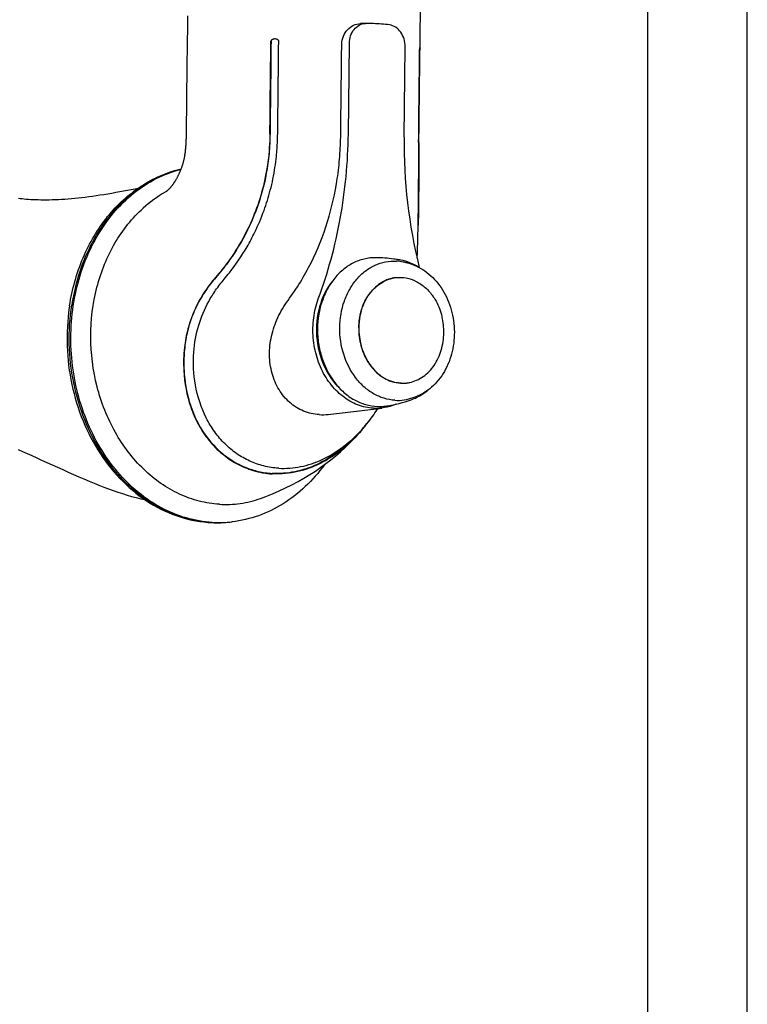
# Model space of a CAD drawing. Extents: x 0 to 420, y 0 to 297.
# Tile 11 of 13: x 383 to 420, y 83 to 132. Entities that reach past the tile are written whole.
import ezdxf

# ---------------------------------------------------------------- set-up
doc = ezdxf.new("R2010")
doc.units = 0
doc.header["$LTSCALE"] = 23.1
for name, color, linetype in [('102345_DXF_FORMAT', 7, 'CONTINUOUS'), ('105-5475-01_DXF_CONTINUOUS', 7, 'CONTINUOUS'), ('105-5481_DXF_CONTINUOUS_LI', 7, 'CONTINUOUS')]:
    doc.layers.add(name, color=color, linetype=linetype)

msp = doc.modelspace()

# ---------------------------------------------------------------- linework, layer by layer
at = {"layer": '102345_DXF_FORMAT', "color": 7, "linetype": 'CONTINUOUS'}
for p, q in [((419.998, -0.002), (419.998, 296.998)), ((414.998, 4.998), (414.998, 291.998))]:
    msp.add_line(p, q, dxfattribs=at)
at = {"layer": '105-5475-01_DXF_CONTINUOUS', "color": 7, "linetype": 'CONTINUOUS'}
for p, q in [((403.526, 130.815), (403.56, 133.756)), ((400.768, 132.023), (400.53, 132.016)), ((400.768, 132.023), (400.783, 132.023)), ((401.179, 132.018), (401.185, 132.018)), ((396.412, 131.039), (396.413, 131.128)), ((399.918, 126.464), (399.971, 131.019)), ((402.724, 126.298), (402.776, 130.853)), ((403.507, 130.621), (403.508, 130.709)), ((391.775, 128.431), (391.765, 127.536)), ((391.765, 127.536), (391.761, 127.194)), ((391.76, 127.061), (391.758, 126.932)), ((391.761, 127.194), (391.76, 127.061)), ((391.758, 126.932), (391.756, 126.619)), ((403.455, 126.026), (403.455, 126.055)), ((403.446, 124.169), (403.446, 124.204)), ((403.446, 124.152), (403.446, 124.169)), ((390.726, 123.545), (390.692, 123.525)), ((390.764, 123.567), (390.726, 123.545)), ((398.908, 112.34), (401.597, 112.658)), ((401.322, 112.509), (401.403, 112.635)), ((400.575, 111.551), (400.576, 111.551)), ((396.412, 109.628), (396.403, 109.628)), ((393.479, 106.89), (393.493, 106.89))]:
    msp.add_line(p, q, dxfattribs=at)
for points in [[(391.821, 132.406), (391.799, 130.464), (391.797, 130.367), (391.79, 129.706)], [(391.79, 129.706), (391.789, 129.615), (391.775, 128.431)], [(391.756, 126.619), (391.755, 126.559), (391.755, 126.499), (391.754, 126.441), (391.753, 126.383), (391.751, 126.326), (391.75, 126.269), (391.748, 126.214), (391.745, 126.159), (391.743, 126.105), (391.74, 126.053), (391.738, 126.001), (391.735, 125.95), (391.732, 125.9), (391.728, 125.851), (391.725, 125.802), (391.721, 125.754), (391.717, 125.706), (391.713, 125.659), (391.708, 125.613), (391.703, 125.567), (391.697, 125.523), (391.691, 125.479), (391.685, 125.436), (391.678, 125.392), (391.671, 125.35), (391.664, 125.308), (391.656, 125.268), (391.649, 125.228), (391.641, 125.19), (391.633, 125.154), (391.625, 125.119), (391.616, 125.085), (391.608, 125.052), (391.599, 125.02), (391.59, 124.988), (391.581, 124.957), (391.572, 124.927), (391.563, 124.897), (391.553, 124.868), (391.544, 124.838), (391.534, 124.809), (391.523, 124.78), (391.513, 124.752), (391.502, 124.723), (391.491, 124.694), (391.48, 124.666), (391.469, 124.637), (391.457, 124.609), (391.446, 124.581), (391.434, 124.553), (391.423, 124.527), (391.412, 124.502), (391.402, 124.478), (391.391, 124.454), (391.381, 124.431), (391.371, 124.41), (391.361, 124.39), (391.352, 124.371), (391.342, 124.352), (391.332, 124.33), (391.32, 124.308), (391.308, 124.285), (391.295, 124.26), (391.28, 124.233), (391.266, 124.207), (391.254, 124.185), (391.242, 124.164), (391.231, 124.144), (391.22, 124.125), (391.209, 124.107), (391.199, 124.089), (391.187, 124.071), (391.176, 124.053), (391.164, 124.034), (391.151, 124.015), (391.138, 123.995), (391.125, 123.976), (391.112, 123.957), (391.099, 123.938), (391.086, 123.919), (391.073, 123.902), (391.061, 123.885), (391.049, 123.868), (391.037, 123.853), (391.025, 123.838), (391.014, 123.824), (391.003, 123.81), (390.992, 123.796), (390.981, 123.783), (390.97, 123.77), (390.959, 123.758), (390.949, 123.746), (390.938, 123.734), (390.928, 123.722), (390.917, 123.711), (390.907, 123.7), (390.897, 123.69), (390.887, 123.679), (390.877, 123.669), (390.867, 123.659), (390.857, 123.65), (390.848, 123.64), (390.839, 123.632), (390.83, 123.623), (390.821, 123.616), (390.813, 123.608), (390.805, 123.601), (390.798, 123.595), (390.791, 123.589), (390.784, 123.583), (390.778, 123.578), (390.773, 123.574)], [(389.305, 123.706), (389.184, 123.685), (388.994, 123.65), (388.803, 123.615), (388.607, 123.579), (388.409, 123.542), (388.21, 123.506), (388.01, 123.47), (387.808, 123.435), (387.609, 123.401), (387.414, 123.37), (387.222, 123.34), (387.033, 123.312), (386.849, 123.287), (386.67, 123.264), (386.493, 123.243), (386.319, 123.224), (386.148, 123.207), (385.979, 123.191), (385.812, 123.178), (385.647, 123.166), (385.485, 123.156), (385.325, 123.148), (385.169, 123.141), (385.015, 123.137), (384.865, 123.133), (384.719, 123.132), (384.577, 123.132), (384.44, 123.133), (384.306, 123.136), (384.177, 123.14), (384.053, 123.145), (383.933, 123.151), (383.818, 123.159), (383.707, 123.167), (383.6, 123.177), (383.499, 123.187), (383.402, 123.198), (383.311, 123.21)], [(390.773, 123.574), (390.768, 123.57), (390.763, 123.566), (390.759, 123.563), (390.756, 123.561), (390.755, 123.56)], [(403.376, 120.204), (403.392, 120.528), (403.398, 120.652)], [(395.5, 108.108), (395.771, 108.207), (396.107, 108.341), (396.436, 108.482), (396.76, 108.632), (397.076, 108.79), (397.385, 108.955), (397.685, 109.127), (397.977, 109.304), (398.259, 109.486), (398.53, 109.673), (398.792, 109.863), (399.044, 110.057), (399.287, 110.254), (399.52, 110.455), (399.747, 110.661), (399.967, 110.872), (400.18, 111.087), (400.386, 111.309), (400.589, 111.539)], [(383.295, 110.574), (383.522, 110.473), (383.753, 110.37), (383.99, 110.263), (384.232, 110.153), (384.482, 110.04)], [(384.482, 110.04), (385.009, 109.801), (385.277, 109.679), (385.547, 109.557), (385.819, 109.435), (386.087, 109.315), (386.351, 109.199), (386.612, 109.086), (386.868, 108.977), (387.119, 108.873), (387.367, 108.773), (387.61, 108.678), (387.849, 108.588), (388.085, 108.504), (388.318, 108.424), (388.549, 108.349), (388.779, 108.279), (389.009, 108.212), (389.24, 108.15), (389.473, 108.092), (389.676, 108.045)]]:
    msp.add_lwpolyline(points, dxfattribs=at)
for centre, radius, start, end in [((400.858, 123.084), 8.939, 87.9461, 90.4832), ((400.854, 123), 9.024, 82.7819, 87.9006), ((396.229, 130.971), 0.274, 73.1096, 74.4387), ((428.693, 125.996), 25.97, 179.3325, 193.952), ((586.885, 124.258), 183.439, 179.44787, 180.01675), ((394.055, 117.749), 6.684, 120.2059, 131.8995), ((396.422, 116.18), 10.66, 171.2214, 171.7151), ((398.604, 114.877), 2.555, 266.6483, 276.8194), ((395.047, 116.593), 7.482, 317.642, 317.8153), ((394.269, 116.927), 8.304, 319.5521, 323.6329), ((393.318, 112.671), 5.788, 267.4377, 271.7314), ((393.401, 112.686), 5.796, 266.6221, 270.7721), ((393.318, 112.648), 5.765, 271.7347, 275.0705), ((393.401, 112.656), 5.767, 270.9081, 274.242), ((393.401, 112.656), 5.766, 274.2436, 276.7414)]:
    msp.add_arc(centre, radius, start, end, dxfattribs=at)
for points, knots in [([(399.587, 130.992), (399.589, 131.125), (399.642, 131.39), (399.858, 131.723), (400.166, 131.95), (400.41, 132.012), (400.53, 132.016)], [0, 0, 0, 0, 0.26221, 0.518301, 0.764762, 1, 1, 1, 1]), ([(399.971, 131.019), (399.972, 131.148), (400.012, 131.4), (400.182, 131.729), (400.444, 131.959), (400.663, 132.02), (400.768, 132.023)], [0, 0, 0, 0, 0.275525, 0.535267, 0.774591, 1, 1, 1, 1]), ([(402.776, 130.853), (402.778, 130.986), (402.741, 131.248), (402.576, 131.596), (402.318, 131.853), (402.097, 131.939), (401.988, 131.952)], [0, 0, 0, 0, 0.271143, 0.53275, 0.775623, 1, 1, 1, 1]), ([(396.302, 131.235), (396.271, 131.244), (396.204, 131.25), (396.125, 131.234), (396.072, 131.208), (396.043, 131.186), (396.025, 131.158), (396.02, 131.137), (396.02, 131.127)], [0, 0, 0, 0, 0.290164, 0.588435, 0.709275, 0.814805, 0.907777, 1, 1, 1, 1]), ([(396.29, 131.238), (396.265, 131.243), (396.212, 131.246), (396.147, 131.235), (396.098, 131.216), (396.064, 131.195), (396.035, 131.166), (396.028, 131.139), (396.028, 131.125)], [0, 0, 0, 0, 0.247973, 0.496195, 0.620985, 0.746447, 0.872818, 1, 1, 1, 1]), ([(396.413, 131.127), (396.413, 131.139), (396.41, 131.163), (396.387, 131.194), (396.352, 131.218), (396.324, 131.229), (396.308, 131.233)], [0, 0, 0, 0, 0.220539, 0.435363, 0.692536, 1, 1, 1, 1]), ([(396.362, 126.473), (396.369, 126.886), (396.376, 127.647), (396.387, 128.758), (396.4, 129.867), (396.408, 130.628), (396.412, 131.039)], [0, 0, 0, 0, 0.270891, 0.500241, 0.729757, 1, 1, 1, 1]), ([(399.535, 126.437), (399.539, 126.817), (399.556, 128.335), (399.574, 129.853), (399.587, 130.992)], [0, 0, 0, 0, 0.249998, 1, 1, 1, 1]), ([(403.455, 126.055), (403.463, 126.816), (403.481, 128.338), (403.499, 129.86), (403.507, 130.621)], [0, 0, 0, 0, 0.500237, 1, 1, 1, 1]), ([(403.471, 126.028), (403.479, 126.804), (403.498, 128.356), (403.516, 129.908), (403.524, 130.684)], [0, 0, 0, 0, 0.5, 1, 1, 1, 1]), ([(403.508, 130.709), (403.508, 130.723), (403.509, 130.748), (403.511, 130.777), (403.514, 130.795), (403.516, 130.805), (403.517, 130.811), (403.519, 130.815), (403.52, 130.815)], [0, 0, 0, 0, 0.392446, 0.687768, 0.808096, 0.90304, 0.970374, 1, 1, 1, 1]), ([(403.52, 130.815), (403.521, 130.815), (403.523, 130.81), (403.524, 130.803), (403.524, 130.789), (403.525, 130.766), (403.525, 130.731), (403.525, 130.701), (403.524, 130.684)], [0, 0, 0, 0, 0.025638, 0.09475, 0.198241, 0.320545, 0.623832, 1, 1, 1, 1]), ([(395.969, 126.471), (395.959, 125.53), (395.727, 123.701), (394.867, 121.549), (393.96, 120.121), (393.456, 119.489), (393.237, 119.236)], [0, 0, 0, 0, 0.357961, 0.69288, 0.872679, 1, 1, 1, 1]), ([(395.977, 126.469), (395.973, 126.138), (395.939, 125.476), (395.76, 124.163), (395.317, 122.562), (394.59, 121.074), (393.865, 119.986), (393.46, 119.478), (393.249, 119.235)], [0, 0, 0, 0, 0.125784, 0.251681, 0.503276, 0.753578, 0.877525, 1, 1, 1, 1]), ([(393.673, 119.156), (393.761, 119.261), (394.18, 119.775), (394.709, 120.554), (395.275, 121.611), (395.678, 122.561), (396.018, 123.656), (396.204, 124.57), (396.294, 125.277), (396.345, 125.842), (396.358, 126.227), (396.362, 126.473)], [0, 0, 0, 0, 0.051728, 0.249944, 0.353934, 0.503889, 0.638158, 0.786013, 0.854997, 0.906959, 1, 1, 1, 1]), ([(396.882, 118.081), (397.321, 118.678), (398.103, 119.95), (398.931, 122.027), (399.334, 123.847), (399.499, 125.324), (399.53, 126.066), (399.535, 126.437)], [0, 0, 0, 0, 0.249659, 0.499947, 0.749972, 0.874987, 1, 1, 1, 1]), ([(398.406, 118.162), (398.893, 119.47), (399.636, 122.211), (399.902, 125.036), (399.918, 126.464)], [0, 0, 0, 0, 0.494368, 1, 1, 1, 1]), ([(403.471, 126.028), (403.468, 125.69), (403.462, 125.07), (403.461, 124.45), (403.46, 124.169)], [0, 0, 0, 0, 0.54685, 1, 1, 1, 1]), ([(385.886, 117.807), (386.014, 118.636), (386.458, 120.236), (387.497, 122.009), (388.57, 123.155), (389.465, 123.852), (390.442, 124.38), (391.139, 124.612), (391.491, 124.695)], [0, 0, 0, 0, 0.267966, 0.523872, 0.647037, 0.767049, 0.884445, 1, 1, 1, 1]), ([(393.06, 106.899), (392.623, 106.925), (391.74, 107.079), (390.479, 107.597), (389.31, 108.385), (387.9, 109.779), (386.573, 112.046), (385.843, 115.17), (386.014, 118.38), (386.919, 120.859), (388.059, 122.498), (389.07, 123.496), (390.217, 124.247), (391.058, 124.568), (391.484, 124.678)], [0, 0, 0, 0, 0.055544, 0.112558, 0.171683, 0.233237, 0.362861, 0.498647, 0.634747, 0.765194, 0.82724, 0.886835, 0.944228, 1, 1, 1, 1]), ([(391.491, 124.694), (391.149, 124.612), (390.472, 124.383), (389.521, 123.862), (388.647, 123.174), (387.592, 122.037), (386.565, 120.27), (386.125, 118.675), (385.997, 117.846)], [0, 0, 0, 0, 0.113575, 0.229475, 0.34861, 0.471561, 0.728858, 1, 1, 1, 1]), ([(403.398, 120.652), (403.413, 121.007), (403.445, 122.174), (403.445, 123.34), (403.446, 124.152)], [0, 0, 0, 0, 0.30474, 1, 1, 1, 1]), ([(403.46, 124.169), (403.46, 124.002), (403.456, 123.232), (403.448, 122.463), (403.432, 121.862)], [0, 0, 0, 0, 0.218334, 1, 1, 1, 1]), ([(393.428, 107.812), (393.086, 107.832), (392.396, 107.941), (391.4, 108.3), (390.458, 108.845), (389.284, 109.813), (388.074, 111.42), (387.167, 113.727), (386.85, 116.239), (387.105, 118.337), (387.618, 119.9), (388.142, 120.971), (388.794, 121.924), (389.316, 122.476), (389.591, 122.723)], [0, 0, 0, 0, 0.054622, 0.110406, 0.167862, 0.227298, 0.352006, 0.483512, 0.618201, 0.751541, 0.816508, 0.879704, 0.940885, 1, 1, 1, 1]), ([(393.237, 119.236), (393.037, 119.004), (392.67, 118.529), (392.178, 117.668), (391.833, 116.72), (391.636, 115.638), (391.598, 114.308), (391.843, 112.983), (392.346, 111.824), (392.877, 111.016), (393.529, 110.347), (394.289, 109.829), (394.99, 109.536), (395.605, 109.392), (395.931, 109.354), (396.094, 109.344)], [0, 0, 0, 0, 0.073094, 0.142557, 0.235726, 0.311943, 0.403922, 0.552016, 0.628497, 0.703943, 0.781239, 0.849679, 0.922046, 0.960908, 1, 1, 1, 1]), ([(393.249, 119.235), (393.065, 119.021), (392.716, 118.574), (392.284, 117.84), (391.956, 117.051), (391.742, 116.225), (391.636, 115.384), (391.63, 114.28), (391.854, 112.949), (392.488, 111.519), (393.304, 110.554), (394.085, 109.982), (394.718, 109.661), (395.39, 109.448), (395.855, 109.383), (396.088, 109.369)], [0, 0, 0, 0, 0.067431, 0.135178, 0.203156, 0.271093, 0.338613, 0.40531, 0.534706, 0.65795, 0.775149, 0.832128, 0.888353, 0.944169, 1, 1, 1, 1]), ([(392.223, 113.817), (392.127, 114.36), (392.074, 115.386), (392.332, 116.817), (392.77, 117.852), (393.239, 118.609), (393.52, 118.974), (393.673, 119.156)], [0, 0, 0, 0, 0.289842, 0.532786, 0.758571, 0.874907, 1, 1, 1, 1]), ([(399.133, 119.072), (398.521, 118.314), (397.979, 116.237), (398.816, 114.261), (399.532, 113.599)], [0, 0, 0, 0, 0.499889, 1, 1, 1, 1]), ([(398.455, 112.326), (398.186, 112.342), (397.645, 112.465), (396.936, 112.911), (396.386, 113.577), (396.038, 114.406), (395.913, 115.334), (396.018, 116.297), (396.342, 117.235), (396.685, 117.81), (396.882, 118.081)], [0, 0, 0, 0, 0.111691, 0.224354, 0.341175, 0.463682, 0.591919, 0.724886, 0.861274, 1, 1, 1, 1]), ([(401.597, 112.658), (401.328, 112.626), (400.765, 112.654), (399.966, 112.971), (399.261, 113.531), (398.696, 114.291), (398.307, 115.196), (398.116, 116.188), (398.136, 117.198), (398.293, 117.853), (398.406, 118.162)], [0, 0, 0, 0, 0.108887, 0.221256, 0.339903, 0.465635, 0.597334, 0.732476, 0.867799, 1, 1, 1, 1]), ([(385.873, 117.716), (385.78, 117.077), (385.709, 115.777), (385.943, 113.847), (386.506, 112.008), (387.374, 110.342), (388.515, 108.927), (389.881, 107.83), (391.415, 107.11), (392.512, 106.912), (393.054, 106.889)], [0, 0, 0, 0, 0.133461, 0.2674, 0.399782, 0.528823, 0.653304, 0.772822, 0.887913, 1, 1, 1, 1]), ([(393.059, 106.889), (392.528, 106.913), (391.448, 107.113), (389.936, 107.835), (388.583, 108.941), (387.451, 110.373), (386.589, 112.062), (386.036, 113.928), (385.815, 115.884), (385.897, 117.2), (385.997, 117.846)], [0, 0, 0, 0, 0.109606, 0.222997, 0.3418, 0.466481, 0.596398, 0.730045, 0.865349, 1, 1, 1, 1]), ([(396.403, 109.628), (396.153, 109.644), (395.656, 109.719), (394.945, 109.969), (394.284, 110.345), (393.689, 110.843), (393.172, 111.451), (392.591, 112.413), (392.325, 113.244), (392.223, 113.817)], [0, 0, 0, 0, 0.117869, 0.234671, 0.352674, 0.473232, 0.597728, 0.726364, 1, 1, 1, 1]), ([(402.324, 112.859), (402.266, 112.833), (402.032, 112.739), (401.784, 112.68), (401.597, 112.658)], [0, 0, 0, 0, 0.252547, 1, 1, 1, 1]), ([(400.591, 111.568), (400.657, 111.641), (400.918, 111.94), (401.156, 112.26), (401.322, 112.509)], [0, 0, 0, 0, 0.246728, 1, 1, 1, 1]), ([(400.378, 111.343), (400.083, 111.021), (399.453, 110.442), (398.384, 109.788), (397.426, 109.466), (396.658, 109.36), (396.276, 109.358), (396.088, 109.369)], [0, 0, 0, 0, 0.268441, 0.523628, 0.766016, 0.883768, 1, 1, 1, 1]), ([(400.589, 111.539), (400.295, 111.195), (399.655, 110.562), (398.565, 109.843), (397.564, 109.472), (396.741, 109.338), (396.31, 109.332), (396.094, 109.344)], [0, 0, 0, 0, 0.262072, 0.518595, 0.751003, 0.874894, 1, 1, 1, 1]), ([(396.412, 109.628), (396.596, 109.617), (396.966, 109.62), (397.711, 109.723), (398.637, 110.034), (399.675, 110.67), (400.288, 111.236), (400.575, 111.551)], [0, 0, 0, 0, 0.116848, 0.233724, 0.474977, 0.729814, 1, 1, 1, 1]), ([(398.71, 109.802), (398.425, 109.407), (397.794, 108.679), (396.671, 107.802), (395.42, 107.193), (394.526, 106.982), (394.078, 106.929)], [0, 0, 0, 0, 0.260621, 0.512827, 0.758382, 1, 1, 1, 1]), ([(393.428, 107.812), (393.777, 107.791), (394.483, 107.82), (395.169, 107.991), (395.5, 108.108)], [0, 0, 0, 0, 0.498796, 1, 1, 1, 1])]:
    msp.add_open_spline(points, degree=3, knots=knots, dxfattribs=at)
for points in [[(395.969, 126.471), (395.987, 128.023), (396.003, 129.575), (396.02, 131.127)], [(396.028, 131.125), (396.011, 129.573), (395.994, 128.021), (395.977, 126.469)]]:
    msp.add_open_spline(points, degree=3, dxfattribs=at)
at = {"layer": '105-5481_DXF_CONTINUOUS_LI', "color": 7, "linetype": 'CONTINUOUS'}
for p, q in [((402.348, 120.141), (402.344, 120.142)), ((402.703, 113.909), (402.709, 113.909))]:
    msp.add_line(p, q, dxfattribs=at)
for centre, radius, start, end in [((401.21, 112.87), 7.36, 82.2495, 89.2576), ((401.222, 112.971), 7.259, 81.1035, 82.2334), ((402.206, 117.749), 2.311, 78.3155, 86.5872), ((401.228, 113.01), 7.219, 79.425, 81.0732), ((401.246, 113.103), 7.054, 76.5278, 78.3254), ((402.91, 116.995), 2.385, 142.1621, 142.493), ((401.943, 116.723), 2.727, 34.3193, 34.8896), ((403.491, 116.705), 3.039, 164.5287, 165.0151), ((401.469, 116.499), 3.254, 13.4267, 13.8073), ((401.409, 116.486), 3.315, 359.3259, 13.4062), ((402.657, 115.623), 1.714, 269.7974, 271.2853), ((402.657, 115.621), 1.713, 271.2855, 271.5425), ((402.657, 115.621), 1.712, 271.7353, 272.1129), ((402.657, 115.619), 1.711, 272.1128, 274.9123), ((402.657, 115.618), 1.71, 274.9128, 276.3963), ((402.657, 115.618), 1.709, 276.3964, 277.8486), ((402.657, 115.618), 1.71, 277.8486, 278.1163), ((402.656, 115.626), 1.718, 278.1192, 281.5874), ((402.654, 115.634), 1.726, 281.5853, 281.8705), ((400.684, 120.01), 7.337, 279.2135, 289.0142), ((400.75, 119.807), 7.054, 290.1507, 291.9483), ((401.472, 115.146), 2.409, 271.4613, 279.2192)]:
    msp.add_arc(centre, radius, start, end, dxfattribs=at)
for points, knots in [([(401.305, 120.229), (401.107, 120.232), (400.706, 120.187), (400.133, 119.972), (399.611, 119.62), (399.16, 119.145), (398.798, 118.568), (398.445, 117.684), (398.323, 116.702), (398.431, 115.726), (398.686, 114.797), (399.153, 113.961), (399.802, 113.326), (400.344, 112.981), (400.929, 112.773), (401.335, 112.732), (401.534, 112.737)], [0, 0, 0, 0, 0.055534, 0.11184, 0.169955, 0.230557, 0.293885, 0.359749, 0.496222, 0.565552, 0.634182, 0.765484, 0.827578, 0.886999, 0.944186, 1, 1, 1, 1]), ([(402.263, 113.048), (402.077, 113.059), (401.702, 113.129), (401.171, 113.364), (400.686, 113.722), (400.114, 114.352), (399.613, 115.361), (399.418, 116.711), (399.605, 117.839), (399.964, 118.638), (400.32, 119.153), (400.754, 119.569), (401.249, 119.87), (401.787, 120.043), (402.16, 120.066), (402.343, 120.056)], [0, 0, 0, 0, 0.056121, 0.113921, 0.174122, 0.237013, 0.36952, 0.507267, 0.642991, 0.708239, 0.770899, 0.830875, 0.888499, 0.944518, 1, 1, 1, 1]), ([(403.455, 119.752), (403.315, 119.839), (403.024, 119.986), (402.71, 120.077), (402.553, 120.106)], [0, 0, 0, 0, 0.505707, 1, 1, 1, 1]), ([(402.89, 119.964), (403.046, 119.926), (403.354, 119.819), (403.935, 119.483), (404.56, 118.852), (405.062, 117.878), (405.291, 116.773), (405.227, 115.647), (404.874, 114.61), (404.349, 113.893), (403.824, 113.476), (403.535, 113.324), (403.386, 113.264)], [0, 0, 0, 0, 0.056946, 0.115358, 0.237285, 0.366426, 0.500001, 0.633576, 0.762716, 0.884643, 0.943054, 1, 1, 1, 1]), ([(402.304, 119.224), (402.183, 119.21), (401.939, 119.154), (401.475, 118.938), (401.181, 118.669), (401.02, 118.463)], [0, 0, 0, 0, 0.240946, 0.486458, 1, 1, 1, 1]), ([(401.026, 118.459), (401.187, 118.666), (401.482, 118.937), (401.948, 119.155), (402.192, 119.211), (402.315, 119.226)], [0, 0, 0, 0, 0.513633, 0.759114, 1, 1, 1, 1]), ([(402.315, 119.226), (402.486, 119.246), (402.841, 119.234), (403.352, 119.056), (403.815, 118.733), (404.068, 118.443), (404.18, 118.282)], [0, 0, 0, 0, 0.235917, 0.478105, 0.732041, 1, 1, 1, 1]), ([(400.546, 117.493), (400.57, 117.583), (400.68, 117.927), (400.855, 118.252), (401.02, 118.463)], [0, 0, 0, 0, 0.258279, 1, 1, 1, 1]), ([(400.562, 117.515), (400.586, 117.602), (400.693, 117.932), (400.861, 118.243), (401.018, 118.448)], [0, 0, 0, 0, 0.257958, 1, 1, 1, 1]), ([(404.195, 118.26), (404.245, 118.187), (404.434, 117.881), (404.564, 117.539), (404.629, 117.275)], [0, 0, 0, 0, 0.244611, 1, 1, 1, 1]), ([(400.546, 117.493), (400.529, 117.429), (400.468, 117.168), (400.44, 116.9), (400.438, 116.698)], [0, 0, 0, 0, 0.247395, 1, 1, 1, 1]), ([(400.448, 116.699), (400.449, 116.766), (400.46, 117.033), (400.504, 117.298), (400.555, 117.491)], [0, 0, 0, 0, 0.252505, 1, 1, 1, 1]), ([(400.438, 116.698), (400.435, 116.399), (400.508, 115.806), (400.844, 114.998), (401.374, 114.357), (401.842, 114.082), (402.083, 114.001)], [0, 0, 0, 0, 0.267481, 0.527736, 0.772638, 1, 1, 1, 1]), ([(400.448, 116.699), (400.444, 116.401), (400.517, 115.809), (400.852, 115.003), (401.379, 114.363), (401.845, 114.087), (402.085, 114.005)], [0, 0, 0, 0, 0.267384, 0.527599, 0.772547, 1, 1, 1, 1]), ([(403.009, 113.945), (403.128, 113.97), (403.365, 114.047), (403.809, 114.3), (404.281, 114.796), (404.636, 115.57), (404.721, 116.151), (404.724, 116.447)], [0, 0, 0, 0, 0.112144, 0.226988, 0.468035, 0.727337, 1, 1, 1, 1]), ([(402.571, 113.91), (402.53, 113.912), (402.364, 113.925), (402.201, 113.962), (402.083, 114.001)], [0, 0, 0, 0, 0.248104, 1, 1, 1, 1]), ([(402.085, 114.005), (402.131, 113.989), (402.314, 113.934), (402.507, 113.909), (402.651, 113.908)], [0, 0, 0, 0, 0.253291, 1, 1, 1, 1]), ([(403.074, 113.073), (403.225, 113.126), (403.522, 113.262), (403.789, 113.451), (403.914, 113.557)], [0, 0, 0, 0, 0.49429, 1, 1, 1, 1]), ([(402.263, 113.048), (402.417, 113.039), (402.73, 113.053), (403.033, 113.131), (403.18, 113.185)], [0, 0, 0, 0, 0.498665, 1, 1, 1, 1])]:
    msp.add_open_spline(points, degree=3, knots=knots, dxfattribs=at)

doc.saveas('drawing.dxf')
